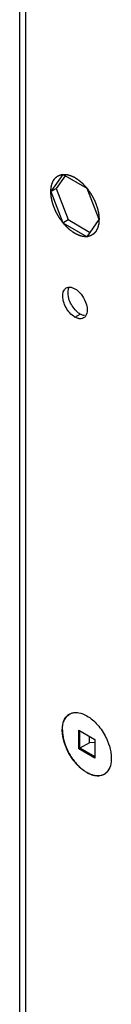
# Model space of a CAD drawing. Header units: inches. Extents: x 5 to 265, y 5 to 171.
# Tile 19 of 212: x 188.577 to 189.155, y 72.721 to 78.91. Entities that reach past the tile are written whole.
import ezdxf

# ---------------------------------------------------------------- set-up
doc = ezdxf.new("R2010")
doc.units = ezdxf.units.IN
doc.header["$LTSCALE"] = 14.96
doc.header["$MEASUREMENT"] = 0
doc.layers.get('0').update_dxf_attribs({"linetype": 'CONTINUOUS'})
doc.layers.add('03_ALL_AXES', color=7, linetype='CONTINUOUS')

msp = doc.modelspace()

# ---------------------------------------------------------------- linework, layer by layer
at = {"color": 7, "linetype": 'Continuous'}
for p, q in [((188.5768, 127.2728), (188.5768, 72.0541)), ((188.6146, 127.251), (188.6146, 72.0014)), ((188.8498, 77.9371), (188.7738, 77.8291)), ((188.863, 77.9278), (188.8071, 77.8483)), ((189.0017, 77.8494), (188.8498, 77.9371)), ((188.7738, 77.8291), (188.8071, 77.8483)), ((188.7738, 77.8291), (188.8498, 77.6334)), ((188.8071, 77.8483), (188.883, 77.6526)), ((189.0776, 77.6537), (189.0017, 77.8494)), ((188.8498, 77.6334), (188.883, 77.6526)), ((188.8498, 77.6334), (189.0017, 77.5457)), ((188.883, 77.6526), (189.0183, 77.5745)), ((189.0017, 77.5457), (189.0776, 77.6537)), ((188.9257, 77.04), (188.959, 77.0592)), ((188.9498, 74.4432), (189.0509, 74.3848)), ((188.9498, 74.3264), (188.9498, 74.4432)), ((188.9568, 74.3305), (188.9568, 74.4391)), ((189.0163, 74.3648), (189.0163, 74.4047)), ((188.9568, 74.3305), (188.9498, 74.3264)), ((189.0163, 74.3648), (188.9568, 74.3305)), ((189.0509, 74.2762), (188.9568, 74.3305)), ((189.0509, 74.3655), (189.0163, 74.3648)), ((189.0509, 74.3848), (189.0509, 74.268)), ((189.0509, 74.268), (188.9498, 74.3264))]:
    msp.add_line(p, q, dxfattribs=at)
for centre, radius, start, end in [((188.9277, 74.4813), 0.0735, 120.01018, 131.09636), ((189.0729, 74.2298), 0.0735, 300.01018, 311.09636), ((189.0709, 74.2321), 0.0766, 311.11276, 316.26509)]:
    msp.add_arc(centre, radius, start, end, dxfattribs=at)
for points, knots in [([(188.8047, 77.9173), (188.8055, 77.9179), (188.8071, 77.9193), (188.8089, 77.9208), (188.8101, 77.9218), (188.8107, 77.9223), (188.8113, 77.9228), (188.8122, 77.9233), (188.8132, 77.9241), (188.8145, 77.9249), (188.8158, 77.9258), (188.8169, 77.9265), (188.8177, 77.9271), (188.8184, 77.9274), (188.8191, 77.9278), (188.8205, 77.9285), (188.8221, 77.9293), (188.8237, 77.9301), (188.8246, 77.9306), (188.8253, 77.931), (188.826, 77.9312), (188.827, 77.9316), (188.8287, 77.9322), (188.8304, 77.9329), (188.8318, 77.9334), (188.8326, 77.9337), (188.8333, 77.9339), (188.8343, 77.9342), (188.8356, 77.9345), (188.8371, 77.9349), (188.8387, 77.9353), (188.84, 77.9356), (188.841, 77.9359), (188.8418, 77.936), (188.8426, 77.9361), (188.8442, 77.9363), (188.8466, 77.9367), (188.8488, 77.937), (188.8498, 77.9371)], [0, 0, 0, 0, 0.0625, 0.125, 0.140625, 0.15625, 0.171875, 0.1875, 0.21875, 0.25, 0.28125, 0.3125, 0.328125, 0.34375, 0.359375, 0.375, 0.4375, 0.46875, 0.484375, 0.5, 0.515625, 0.53125, 0.5625, 0.625, 0.640625, 0.65625, 0.671875, 0.6875, 0.71875, 0.75, 0.78125, 0.8125, 0.828125, 0.84375, 0.859375, 0.875, 0.9375, 1, 1, 1, 1]), ([(188.8498, 77.9371), (188.8502, 77.9372), (188.8509, 77.9372), (188.8517, 77.9373), (188.8523, 77.9373), (188.8527, 77.9373), (188.8531, 77.9373), (188.8536, 77.9374), (188.8544, 77.9374), (188.8555, 77.9374), (188.8567, 77.9375), (188.858, 77.9375), (188.8592, 77.9375), (188.8605, 77.9374), (188.8617, 77.9374), (188.863, 77.9373), (188.8642, 77.9372), (188.8655, 77.9372), (188.8672, 77.937), (188.8685, 77.9369), (188.8693, 77.9368)], [0, 0, 0, 0, 0.0625, 0.125, 0.15625, 0.171875, 0.1875, 0.21875, 0.25, 0.3125, 0.375, 0.4375, 0.5, 0.5625, 0.625, 0.6875, 0.75, 0.8125, 0.875, 1, 1, 1, 1]), ([(188.8693, 77.9368), (188.8704, 77.9366), (188.8726, 77.9363), (188.8755, 77.9358), (188.8774, 77.9355), (188.8785, 77.9353), (188.8797, 77.9351), (188.8811, 77.9347), (188.8828, 77.9343), (188.8845, 77.9339), (188.886, 77.9336), (188.8871, 77.9333), (188.8883, 77.933), (188.8903, 77.9323), (188.8926, 77.9316), (188.8947, 77.9309), (188.8958, 77.9306), (188.8967, 77.9303), (188.8976, 77.9299), (188.8988, 77.9295), (188.9008, 77.9287), (188.9032, 77.9278), (188.9052, 77.927), (188.9064, 77.9265), (188.9082, 77.9256), (188.9103, 77.9247), (188.9127, 77.9236), (188.9141, 77.9229), (188.9152, 77.9224), (188.9158, 77.9221), (188.9164, 77.9218), (188.9172, 77.9214), (188.9191, 77.9203), (188.9219, 77.9188), (188.9245, 77.9175), (188.9257, 77.9168)], [0, 0, 0, 0, 0.0625, 0.125, 0.15625, 0.171875, 0.1875, 0.21875, 0.25, 0.28125, 0.3125, 0.328125, 0.34375, 0.375, 0.4375, 0.46875, 0.484375, 0.5, 0.515625, 0.53125, 0.5625, 0.625, 0.65625, 0.671875, 0.6875, 0.75, 0.78125, 0.8125, 0.828125, 0.835938, 0.84375, 0.859375, 0.875, 0.9375, 1, 1, 1, 1]), ([(188.7747, 77.8469), (188.7749, 77.8488), (188.7753, 77.8515), (188.7758, 77.8551), (188.7762, 77.8574), (188.7764, 77.8592), (188.7766, 77.8603), (188.7767, 77.8613), (188.7769, 77.8621), (188.7773, 77.8636), (188.7778, 77.8657), (188.7784, 77.8683), (188.779, 77.8708), (188.7795, 77.8729), (188.7799, 77.8744), (188.7801, 77.8752), (188.7804, 77.876), (188.7807, 77.877), (188.7816, 77.8793), (188.7825, 77.882), (188.7835, 77.8848), (188.784, 77.8861), (188.7843, 77.8869), (188.7845, 77.8875), (188.7848, 77.888), (188.7851, 77.8887), (188.7858, 77.89), (188.787, 77.8924), (188.7882, 77.8949), (188.7893, 77.897), (188.7897, 77.8979), (188.7901, 77.8986), (188.7905, 77.8992), (188.7912, 77.9003), (188.7923, 77.9019), (188.7935, 77.9037), (188.7948, 77.9056), (188.7959, 77.9071), (188.7966, 77.9082), (188.797, 77.9088), (188.7975, 77.9094), (188.7981, 77.91), (188.7991, 77.9111), (188.8003, 77.9125), (188.8023, 77.9146), (188.8038, 77.9162), (188.8047, 77.9173)], [0, 0, 0, 0, 0.0625, 0.09375, 0.125, 0.140625, 0.15625, 0.164062, 0.171875, 0.1875, 0.21875, 0.25, 0.28125, 0.3125, 0.328125, 0.335938, 0.34375, 0.359375, 0.375, 0.4375, 0.46875, 0.484375, 0.492188, 0.5, 0.507812, 0.515625, 0.53125, 0.5625, 0.625, 0.640625, 0.65625, 0.664062, 0.671875, 0.6875, 0.71875, 0.75, 0.78125, 0.8125, 0.828125, 0.835938, 0.84375, 0.859375, 0.875, 0.90625, 0.9375, 1, 1, 1, 1]), ([(188.9257, 77.9168), (188.9266, 77.9163), (188.9283, 77.9152), (188.9302, 77.9141), (188.9315, 77.9133), (188.9322, 77.9129), (188.9328, 77.9125), (188.9338, 77.9119), (188.9349, 77.9111), (188.9368, 77.9099), (188.9386, 77.9087), (188.9405, 77.9074), (188.9423, 77.9061), (188.9442, 77.9048), (188.946, 77.9035), (188.9474, 77.9025), (188.9487, 77.9014), (188.9506, 77.9), (188.9524, 77.8986), (188.9542, 77.8972), (188.9561, 77.8957), (188.9579, 77.8942), (188.9597, 77.8927), (188.9608, 77.8917), (188.9617, 77.891), (188.9624, 77.8904), (188.9631, 77.8897), (188.9646, 77.8884), (188.9667, 77.8865), (188.9687, 77.8848), (188.9696, 77.884)], [0, 0, 0, 0, 0.0625, 0.125, 0.140625, 0.15625, 0.171875, 0.1875, 0.21875, 0.25, 0.3125, 0.34375, 0.375, 0.4375, 0.46875, 0.5, 0.53125, 0.5625, 0.625, 0.65625, 0.6875, 0.75, 0.78125, 0.8125, 0.828125, 0.84375, 0.859375, 0.875, 0.9375, 1, 1, 1, 1]), ([(188.9696, 77.884), (188.9702, 77.8834), (188.9715, 77.8822), (188.9731, 77.8807), (188.9742, 77.8796), (188.9748, 77.879), (188.9755, 77.8783), (188.9764, 77.8775), (188.9777, 77.8761), (188.9795, 77.8744), (188.9815, 77.8723), (188.9835, 77.8702), (188.9856, 77.8681), (188.9875, 77.8659), (188.9895, 77.8637), (188.9915, 77.8615), (188.9931, 77.8596), (188.9944, 77.8581), (188.9953, 77.8571), (188.9959, 77.8564), (188.9966, 77.8556), (188.9978, 77.8541), (188.9995, 77.852), (189.0009, 77.8503), (189.0016, 77.8495)], [0, 0, 0, 0, 0.0625, 0.125, 0.15625, 0.171875, 0.1875, 0.21875, 0.25, 0.3125, 0.375, 0.4375, 0.5, 0.5625, 0.625, 0.6875, 0.75, 0.78125, 0.8125, 0.828125, 0.84375, 0.875, 0.9375, 1, 1, 1, 1]), ([(188.7834, 77.7625), (188.7829, 77.7642), (188.7821, 77.7678), (188.781, 77.7722), (188.7802, 77.7754), (188.7798, 77.7771), (188.7794, 77.779), (188.779, 77.7813), (188.7785, 77.784), (188.7779, 77.7868), (188.7775, 77.7891), (188.7771, 77.7909), (188.7769, 77.7923), (188.7768, 77.7936), (188.7764, 77.7963), (188.776, 77.7995), (188.7755, 77.8026), (188.7753, 77.8044), (188.7751, 77.8058), (188.775, 77.8071), (188.7749, 77.8088), (188.7747, 77.8119), (188.7744, 77.815), (188.7742, 77.8176), (188.7741, 77.8187), (188.7741, 77.8196), (188.774, 77.8204), (188.774, 77.8219), (188.774, 77.824), (188.774, 77.8266), (188.7739, 77.8291), (188.7739, 77.8312), (188.7739, 77.8329), (188.7739, 77.8342), (188.774, 77.8355), (188.7742, 77.838), (188.7744, 77.8418), (188.7746, 77.8452), (188.7747, 77.8469)], [0, 0, 0, 0, 0.0625, 0.125, 0.15625, 0.171875, 0.1875, 0.21875, 0.25, 0.28125, 0.3125, 0.328125, 0.34375, 0.359375, 0.375, 0.4375, 0.46875, 0.484375, 0.5, 0.515625, 0.53125, 0.5625, 0.625, 0.640625, 0.65625, 0.664062, 0.671875, 0.6875, 0.71875, 0.75, 0.78125, 0.8125, 0.828125, 0.84375, 0.859375, 0.875, 0.9375, 1, 1, 1, 1]), ([(189.0016, 77.8495), (189.0027, 77.8481), (189.0048, 77.8454), (189.0075, 77.8419), (189.0094, 77.8395), (189.0104, 77.8381), (189.0119, 77.8359), (189.0142, 77.8327), (189.0165, 77.8294), (189.0181, 77.8273), (189.0191, 77.8258), (189.0208, 77.8232), (189.0227, 77.8202), (189.0246, 77.8173), (189.0261, 77.8151), (189.0275, 77.8128), (189.0293, 77.8097), (189.0311, 77.8067), (189.0328, 77.804), (189.0337, 77.8025), (189.0349, 77.8001), (189.0369, 77.7966), (189.0388, 77.7931), (189.0401, 77.7908), (189.0409, 77.7892), (189.0423, 77.7864), (189.0443, 77.7824), (189.0459, 77.7792), (189.0467, 77.7776)], [0, 0, 0, 0, 0.0625, 0.125, 0.15625, 0.171875, 0.1875, 0.25, 0.3125, 0.328125, 0.34375, 0.375, 0.4375, 0.46875, 0.5, 0.53125, 0.5625, 0.625, 0.65625, 0.671875, 0.6875, 0.75, 0.8125, 0.828125, 0.84375, 0.875, 0.9375, 1, 1, 1, 1]), ([(188.7942, 77.7297), (188.794, 77.7303), (188.7935, 77.7315), (188.7929, 77.733), (188.7926, 77.734), (188.7923, 77.7346), (188.7921, 77.7353), (188.7918, 77.7362), (188.7913, 77.7375), (188.7906, 77.7392), (188.7899, 77.7413), (188.7892, 77.7433), (188.7885, 77.7454), (188.7879, 77.7475), (188.7872, 77.7495), (188.7865, 77.7516), (188.786, 77.7533), (188.7856, 77.7546), (188.7854, 77.7555), (188.7852, 77.7562), (188.7849, 77.7569), (188.7846, 77.7583), (188.784, 77.7602), (188.7836, 77.7617), (188.7834, 77.7625)], [0, 0, 0, 0, 0.0625, 0.125, 0.15625, 0.171875, 0.1875, 0.21875, 0.25, 0.3125, 0.375, 0.4375, 0.5, 0.5625, 0.625, 0.6875, 0.75, 0.78125, 0.8125, 0.828125, 0.84375, 0.875, 0.9375, 1, 1, 1, 1]), ([(189.0467, 77.7776), (189.0468, 77.7773), (189.047, 77.7768), (189.0473, 77.7762), (189.0475, 77.7758), (189.0477, 77.7755), (189.0478, 77.7752), (189.048, 77.7747), (189.0483, 77.7741), (189.0487, 77.7732), (189.0494, 77.7719), (189.0501, 77.7702), (189.0509, 77.7685), (189.0515, 77.7671), (189.0518, 77.7663), (189.0521, 77.7656), (189.0523, 77.7652), (189.0525, 77.7648), (189.0526, 77.7644), (189.053, 77.7637), (189.0534, 77.7626), (189.0538, 77.7618), (189.0539, 77.7613)], [0, 0, 0, 0, 0.0625, 0.125, 0.15625, 0.171875, 0.1875, 0.21875, 0.25, 0.3125, 0.375, 0.5, 0.625, 0.6875, 0.75, 0.78125, 0.8125, 0.828125, 0.84375, 0.875, 0.9375, 1, 1, 1, 1]), ([(189.0539, 77.7613), (189.054, 77.7611), (189.0543, 77.7606), (189.0545, 77.7599), (189.0547, 77.7595), (189.0548, 77.7592), (189.055, 77.7589), (189.0551, 77.7585), (189.0554, 77.7578), (189.0558, 77.7569), (189.0563, 77.7556), (189.057, 77.7538), (189.0576, 77.7521), (189.0582, 77.7508), (189.0585, 77.7499), (189.0587, 77.7492), (189.0589, 77.7488), (189.059, 77.7485), (189.0592, 77.7481), (189.0594, 77.7473), (189.0598, 77.7462), (189.0601, 77.7454), (189.0603, 77.745)], [0, 0, 0, 0, 0.0625, 0.125, 0.15625, 0.171875, 0.1875, 0.21875, 0.25, 0.3125, 0.375, 0.5, 0.625, 0.6875, 0.75, 0.78125, 0.8125, 0.828125, 0.84375, 0.875, 0.9375, 1, 1, 1, 1]), ([(189.0603, 77.745), (189.061, 77.743), (189.0623, 77.7391), (189.0637, 77.7346), (189.0647, 77.7317), (189.0652, 77.7302), (189.0657, 77.7287), (189.0662, 77.7268), (189.0669, 77.7243), (189.0677, 77.7214), (189.0685, 77.7185), (189.0691, 77.716), (189.0697, 77.7141), (189.07, 77.7126), (189.0703, 77.7112), (189.071, 77.7083), (189.0717, 77.7049), (189.0725, 77.7015), (189.0729, 77.6996), (189.0732, 77.6981), (189.0734, 77.6967), (189.0737, 77.6948), (189.0743, 77.6914), (189.0748, 77.6881), (189.0753, 77.6853), (189.0754, 77.6841), (189.0756, 77.6831), (189.0757, 77.6822), (189.0759, 77.6806), (189.0761, 77.6783), (189.0764, 77.6755), (189.0766, 77.6727), (189.0769, 77.6704), (189.077, 77.6688), (189.0771, 77.6679), (189.0771, 77.667), (189.0772, 77.6658), (189.0773, 77.6631), (189.0774, 77.6591), (189.0775, 77.6555), (189.0776, 77.6537)], [0, 0, 0, 0, 0.0625, 0.125, 0.140625, 0.15625, 0.171875, 0.1875, 0.21875, 0.25, 0.28125, 0.3125, 0.328125, 0.34375, 0.359375, 0.375, 0.4375, 0.46875, 0.484375, 0.5, 0.515625, 0.53125, 0.5625, 0.625, 0.640625, 0.65625, 0.664062, 0.671875, 0.6875, 0.71875, 0.75, 0.78125, 0.8125, 0.828125, 0.835938, 0.84375, 0.859375, 0.875, 0.9375, 1, 1, 1, 1]), ([(188.801, 77.7133), (188.8009, 77.7136), (188.8007, 77.7141), (188.8004, 77.7147), (188.8002, 77.7152), (188.8001, 77.7154), (188.7999, 77.7158), (188.7997, 77.7162), (188.7994, 77.7169), (188.7991, 77.7177), (188.7985, 77.7191), (188.7978, 77.7208), (188.7971, 77.7225), (188.7965, 77.7239), (188.7962, 77.7247), (188.7959, 77.7254), (188.7957, 77.7258), (188.7956, 77.7262), (188.7954, 77.7266), (188.7951, 77.7273), (188.7947, 77.7284), (188.7944, 77.7292), (188.7942, 77.7297)], [0, 0, 0, 0, 0.0625, 0.125, 0.15625, 0.171875, 0.1875, 0.21875, 0.25, 0.3125, 0.375, 0.5, 0.625, 0.6875, 0.75, 0.78125, 0.8125, 0.828125, 0.84375, 0.875, 0.9375, 1, 1, 1, 1]), ([(188.8365, 77.6511), (188.8357, 77.6522), (188.8341, 77.6545), (188.8321, 77.6574), (188.8307, 77.6594), (188.8299, 77.6606), (188.8291, 77.6619), (188.8281, 77.6635), (188.8265, 77.666), (188.8249, 77.6685), (188.8233, 77.671), (188.8218, 77.6736), (188.8203, 77.6762), (188.8187, 77.6788), (188.8176, 77.6807), (188.8165, 77.6827), (188.815, 77.6853), (188.8136, 77.6879), (188.8121, 77.6906), (188.8108, 77.6932), (188.8094, 77.6959), (188.8081, 77.6985), (188.8072, 77.7002), (188.8065, 77.7015), (188.8059, 77.7029), (188.8047, 77.7055), (188.803, 77.709), (188.8017, 77.7119), (188.801, 77.7133)], [0, 0, 0, 0, 0.0625, 0.125, 0.15625, 0.171875, 0.1875, 0.21875, 0.25, 0.3125, 0.34375, 0.375, 0.4375, 0.46875, 0.5, 0.53125, 0.5625, 0.625, 0.65625, 0.6875, 0.75, 0.78125, 0.8125, 0.828125, 0.84375, 0.875, 0.9375, 1, 1, 1, 1]), ([(188.913, 77.574), (188.9113, 77.5752), (188.9079, 77.5777), (188.904, 77.5805), (188.9015, 77.5824), (188.9004, 77.5832), (188.8996, 77.5838), (188.8987, 77.5845), (188.8972, 77.5857), (188.8951, 77.5875), (188.8926, 77.5896), (188.8901, 77.5917), (188.888, 77.5934), (188.8865, 77.5946), (188.8857, 77.5954), (188.8849, 77.5962), (188.8838, 77.5971), (188.8814, 77.5995), (188.8785, 77.6022), (188.8756, 77.6049), (188.8742, 77.6063), (188.8734, 77.607), (188.8728, 77.6076), (188.8722, 77.6083), (188.8714, 77.6091), (188.87, 77.6106), (188.8672, 77.6135), (188.8645, 77.6165), (188.8621, 77.619), (188.8611, 77.6201), (188.8603, 77.6209), (188.8595, 77.6218), (188.8582, 77.6234), (188.8563, 77.6257), (188.854, 77.6284), (188.8517, 77.6311), (188.8499, 77.6334), (188.8485, 77.635), (188.8478, 77.6359), (188.8471, 77.6369), (188.8462, 77.6381), (188.844, 77.641), (188.8408, 77.6453), (188.8379, 77.6492), (188.8365, 77.6511)], [0, 0, 0, 0, 0.0625, 0.125, 0.140625, 0.15625, 0.164062, 0.171875, 0.1875, 0.21875, 0.25, 0.28125, 0.3125, 0.328125, 0.335938, 0.34375, 0.359375, 0.375, 0.4375, 0.46875, 0.484375, 0.492188, 0.5, 0.507812, 0.515625, 0.53125, 0.5625, 0.625, 0.640625, 0.65625, 0.664062, 0.671875, 0.6875, 0.71875, 0.75, 0.78125, 0.8125, 0.828125, 0.835938, 0.84375, 0.859375, 0.875, 0.9375, 1, 1, 1, 1]), ([(189.0776, 77.6537), (189.0773, 77.6501), (189.0769, 77.6447), (189.0764, 77.6385), (189.0761, 77.6349), (189.0759, 77.6322), (189.0757, 77.63), (189.0756, 77.6282), (189.0755, 77.6271), (189.0754, 77.6262), (189.0754, 77.6257), (189.0754, 77.6252), (189.0753, 77.6248), (189.0751, 77.6241), (189.0748, 77.6231), (189.0744, 77.6215), (189.0739, 77.6195), (189.073, 77.6163), (189.072, 77.6123), (189.0709, 77.6083), (189.0701, 77.6051), (189.0695, 77.6031), (189.0691, 77.6015), (189.0688, 77.6005), (189.0687, 77.5998), (189.0686, 77.5994), (189.0684, 77.5991), (189.0682, 77.5986), (189.0678, 77.598), (189.0674, 77.5971), (189.0667, 77.5958), (189.0658, 77.5941), (189.0648, 77.5921), (189.0637, 77.5901), (189.0627, 77.5881), (189.0616, 77.5861), (189.0606, 77.5841), (189.0597, 77.5825), (189.059, 77.5811), (189.0585, 77.5801), (189.0581, 77.5793), (189.0578, 77.5787), (189.0576, 77.5784), (189.0575, 77.5781), (189.0573, 77.578), (189.0571, 77.5777), (189.0566, 77.5772), (189.0561, 77.5766), (189.0553, 77.5758), (189.0544, 77.5748), (189.0532, 77.5735), (189.0518, 77.572), (189.0504, 77.5705), (189.049, 77.5689), (189.0476, 77.5674), (189.0461, 77.5659), (189.045, 77.5646), (189.044, 77.5636), (189.0434, 77.5629), (189.0429, 77.5624), (189.0426, 77.5621), (189.0424, 77.5618), (189.0421, 77.5616), (189.0416, 77.5613), (189.0409, 77.5609), (189.0397, 77.5602), (189.0383, 77.5594), (189.0359, 77.558), (189.033, 77.5563), (189.0301, 77.5546), (189.0278, 77.5532), (189.0263, 77.5524), (189.0252, 77.5517), (189.0244, 77.5513), (189.0239, 77.551), (189.0236, 77.5508), (189.0233, 77.5508), (189.0228, 77.5507), (189.0221, 77.5505), (189.0213, 77.5503), (189.0199, 77.55), (189.0182, 77.5496), (189.0161, 77.5491), (189.0134, 77.5484), (189.0086, 77.5473), (189.0045, 77.5464), (189.0017, 77.5457)], [0, 0, 0, 0, 0.0625, 0.09375, 0.109375, 0.125, 0.140625, 0.148438, 0.15625, 0.160156, 0.164062, 0.166016, 0.167969, 0.171875, 0.179688, 0.1875, 0.203125, 0.21875, 0.25, 0.28125, 0.296875, 0.3125, 0.320312, 0.328125, 0.332031, 0.333984, 0.335938, 0.339844, 0.34375, 0.351562, 0.359375, 0.375, 0.390625, 0.40625, 0.421875, 0.4375, 0.453125, 0.46875, 0.476562, 0.484375, 0.492188, 0.496094, 0.498047, 0.5, 0.501953, 0.503906, 0.507812, 0.515625, 0.523438, 0.53125, 0.546875, 0.5625, 0.578125, 0.59375, 0.609375, 0.625, 0.640625, 0.648438, 0.65625, 0.660156, 0.664062, 0.666016, 0.667969, 0.671875, 0.679688, 0.6875, 0.703125, 0.71875, 0.75, 0.78125, 0.796875, 0.8125, 0.820312, 0.828125, 0.832031, 0.833984, 0.835938, 0.839844, 0.84375, 0.851562, 0.859375, 0.875, 0.890625, 0.90625, 0.9375, 1, 1, 1, 1]), ([(188.9257, 77.5661), (188.9255, 77.5662), (188.9251, 77.5664), (188.9246, 77.5667), (188.9243, 77.5669), (188.9241, 77.567), (188.9238, 77.5672), (188.9235, 77.5674), (188.9229, 77.5677), (188.9223, 77.5681), (188.9212, 77.5687), (188.9199, 77.5695), (188.9186, 77.5704), (188.9175, 77.5711), (188.9168, 77.5715), (188.9163, 77.5718), (188.916, 77.572), (188.9157, 77.5722), (188.9154, 77.5724), (188.9148, 77.5728), (188.914, 77.5733), (188.9133, 77.5738), (188.913, 77.574)], [0, 0, 0, 0, 0.0625, 0.125, 0.15625, 0.171875, 0.1875, 0.21875, 0.25, 0.3125, 0.375, 0.5, 0.625, 0.6875, 0.75, 0.78125, 0.8125, 0.828125, 0.84375, 0.875, 0.9375, 1, 1, 1, 1]), ([(189.0017, 77.5457), (189.0002, 77.5457), (188.998, 77.5456), (188.9951, 77.5456), (188.9933, 77.5455), (188.9918, 77.5455), (188.9909, 77.5455), (188.9901, 77.5454), (188.9894, 77.5455), (188.988, 77.5456), (188.9861, 77.5458), (188.9838, 77.546), (188.9815, 77.5463), (188.9796, 77.5464), (188.9783, 77.5466), (188.9775, 77.5467), (188.9767, 77.5468), (188.9757, 77.547), (188.9734, 77.5476), (188.9706, 77.5481), (188.9678, 77.5487), (188.9665, 77.549), (188.9657, 77.5492), (188.9651, 77.5493), (188.9645, 77.5495), (188.9637, 77.5498), (188.9623, 77.5502), (188.9594, 77.5511), (188.9566, 77.552), (188.9542, 77.5528), (188.9532, 77.5532), (188.9523, 77.5534), (188.9515, 77.5537), (188.9501, 77.5543), (188.948, 77.5552), (188.9456, 77.5563), (188.9431, 77.5573), (188.9411, 77.5582), (188.9396, 77.5588), (188.9388, 77.5591), (188.938, 77.5596), (188.9369, 77.5601), (188.9353, 77.561), (188.9332, 77.5621), (188.9299, 77.5639), (188.9274, 77.5652), (188.9257, 77.5661)], [0, 0, 0, 0, 0.0625, 0.09375, 0.125, 0.140625, 0.15625, 0.164062, 0.171875, 0.1875, 0.21875, 0.25, 0.28125, 0.3125, 0.328125, 0.335938, 0.34375, 0.359375, 0.375, 0.4375, 0.46875, 0.484375, 0.492188, 0.5, 0.507812, 0.515625, 0.53125, 0.5625, 0.625, 0.640625, 0.65625, 0.664062, 0.671875, 0.6875, 0.71875, 0.75, 0.78125, 0.8125, 0.828125, 0.835938, 0.84375, 0.859375, 0.875, 0.90625, 0.9375, 1, 1, 1, 1]), ([(188.8872, 77.0742), (188.8698, 77.0957), (188.8471, 77.1395), (188.8468, 77.1947), (188.859, 77.2121)], [0, 0, 0, 0, 0.566129, 1, 1, 1, 1]), ([(188.9204, 77.0934), (188.9031, 77.1149), (188.8803, 77.1587), (188.88, 77.2139), (188.8922, 77.2313)], [0, 0, 0, 0, 0.566129, 1, 1, 1, 1]), ([(188.8991, 77.2279), (188.9013, 77.2276), (188.9106, 77.2256), (188.9194, 77.2217), (188.9257, 77.218)], [0, 0, 0, 0, 0.233426, 1, 1, 1, 1]), ([(188.9257, 77.218), (188.9406, 77.2095), (188.9675, 77.1841), (188.9942, 77.1375), (189.0061, 77.089), (189.0001, 77.0569), (188.9925, 77.046)], [0, 0, 0, 0, 0.258394, 0.541451, 0.799846, 1, 1, 1, 1]), ([(188.9257, 77.04), (188.9223, 77.042), (188.9079, 77.0515), (188.8955, 77.0639), (188.8872, 77.0742)], [0, 0, 0, 0, 0.231048, 1, 1, 1, 1]), ([(188.959, 77.0592), (188.9555, 77.0612), (188.9411, 77.0707), (188.9287, 77.0831), (188.9204, 77.0934)], [0, 0, 0, 0, 0.231048, 1, 1, 1, 1]), ([(188.9856, 77.0494), (188.9834, 77.0497), (188.9741, 77.0517), (188.9653, 77.0556), (188.959, 77.0592)], [0, 0, 0, 0, 0.233426, 1, 1, 1, 1]), ([(188.9527, 77.0301), (188.9505, 77.0305), (188.9411, 77.0324), (188.9321, 77.0364), (188.9257, 77.04)], [0, 0, 0, 0, 0.233188, 1, 1, 1, 1]), ([(188.8495, 74.4029), (188.8449, 74.429), (188.8422, 74.4771), (188.8638, 74.5232), (188.8794, 74.5368)], [0, 0, 0, 0, 0.561658, 1, 1, 1, 1]), ([(188.9332, 74.5553), (188.9386, 74.5551), (188.9621, 74.5526), (188.9846, 74.5433), (189.0003, 74.5342)], [0, 0, 0, 0, 0.228297, 1, 1, 1, 1]), ([(189.0003, 74.5342), (189.0256, 74.5196), (189.0727, 74.478), (189.107, 74.4261), (189.1213, 74.3971)], [0, 0, 0, 0, 0.474929, 1, 1, 1, 1]), ([(188.8794, 74.314), (188.8758, 74.3213), (188.8629, 74.3498), (188.8536, 74.3801), (188.8495, 74.4029)], [0, 0, 0, 0, 0.258629, 1, 1, 1, 1]), ([(189.1213, 74.3971), (189.1248, 74.3899), (189.1377, 74.3614), (189.1471, 74.3311), (189.1511, 74.3083)], [0, 0, 0, 0, 0.258629, 1, 1, 1, 1]), ([(188.9338, 74.2328), (188.9284, 74.2388), (188.9077, 74.264), (188.8903, 74.292), (188.8794, 74.314)], [0, 0, 0, 0, 0.246233, 1, 1, 1, 1]), ([(189.1511, 74.3083), (189.1534, 74.2952), (189.1583, 74.2515), (189.1479, 74.2018), (189.1262, 74.1792)], [0, 0, 0, 0, 0.297209, 1, 1, 1, 1]), ([(189.0003, 74.177), (188.9945, 74.1804), (188.9701, 74.1961), (188.9486, 74.2161), (188.9338, 74.2328)], [0, 0, 0, 0, 0.233124, 1, 1, 1, 1]), ([(189.0674, 74.1559), (189.0641, 74.156), (189.0498, 74.1571), (189.0359, 74.1609), (189.0257, 74.1648)], [0, 0, 0, 0, 0.23573, 1, 1, 1, 1]), ([(189.1097, 74.1661), (189.1066, 74.1644), (189.0934, 74.158), (189.0785, 74.1557), (189.0674, 74.1559)], [0, 0, 0, 0, 0.242839, 1, 1, 1, 1])]:
    msp.add_open_spline(points, degree=3, knots=knots, dxfattribs=at)
for points in [[(188.859, 77.2121), (188.8622, 77.2166), (188.8664, 77.2206), (188.8712, 77.2234)], [(188.8712, 77.2234), (188.877, 77.2268), (188.884, 77.2285), (188.8907, 77.2285)], [(188.8907, 77.2285), (188.8935, 77.2286), (188.8963, 77.2283), (188.8991, 77.2279)], [(188.9643, 77.0297), (188.9604, 77.0294), (188.9565, 77.0296), (188.9527, 77.0301)], [(188.9802, 77.0346), (188.9754, 77.0319), (188.9698, 77.0302), (188.9643, 77.0297)], [(188.9925, 77.046), (188.9893, 77.0414), (188.985, 77.0374), (188.9802, 77.0346)], [(188.8909, 74.545), (188.8962, 74.5481), (188.9018, 74.5504), (188.9077, 74.5521)], [(188.9077, 74.5521), (188.9159, 74.5545), (188.9246, 74.5554), (188.9332, 74.5553)], [(189.0257, 74.1648), (189.0169, 74.1681), (189.0084, 74.1723), (189.0003, 74.177)]]:
    msp.add_open_spline(points, degree=3, dxfattribs=at)
at = {"layer": '03_ALL_AXES', "color": 7, "linetype": 'Continuous'}
for points, knots in [([(188.8465, 74.4444), (188.8465, 74.4504), (188.847, 74.4622), (188.8495, 74.4792), (188.8531, 74.4925), (188.8567, 74.5023), (188.8608, 74.5113), (188.8669, 74.5216), (188.8758, 74.5322), (188.8861, 74.5409), (188.8938, 74.5453), (188.8978, 74.5472)], [0, 0, 0, 0, 0.149681, 0.29107, 0.424162, 0.487787, 0.549579, 0.668139, 0.781385, 0.89125, 1, 1, 1, 1]), ([(188.8465, 74.4444), (188.8465, 74.4352), (188.8478, 74.4163), (188.853, 74.3875), (188.8614, 74.358), (188.8729, 74.3285), (188.8872, 74.2996), (188.904, 74.2719), (188.9229, 74.2461), (188.9369, 74.2302), (188.9441, 74.2227)], [0, 0, 0, 0, 0.111125, 0.229386, 0.353486, 0.481816, 0.612562, 0.743796, 0.873569, 1, 1, 1, 1]), ([(188.9441, 74.2227), (188.9494, 74.2173), (188.9601, 74.207), (188.9769, 74.1932), (188.9941, 74.1814), (189.0059, 74.1748), (189.0118, 74.1719)], [0, 0, 0, 0, 0.266684, 0.523204, 0.768022, 1, 1, 1, 1]), ([(189.0118, 74.1719), (189.0156, 74.17), (189.0298, 74.1636), (189.0451, 74.1592), (189.0565, 74.1578)], [0, 0, 0, 0, 0.266609, 1, 1, 1, 1]), ([(189.0565, 74.1578), (189.0629, 74.157), (189.0756, 74.1566), (189.0911, 74.1594), (189.1023, 74.1636), (189.1102, 74.1677), (189.1175, 74.1727), (189.122, 74.1766), (189.1241, 74.1787)], [0, 0, 0, 0, 0.26601, 0.515847, 0.637236, 0.757609, 0.878141, 1, 1, 1, 1])]:
    msp.add_open_spline(points, degree=3, knots=knots, dxfattribs=at)

doc.saveas('drawing.dxf')
